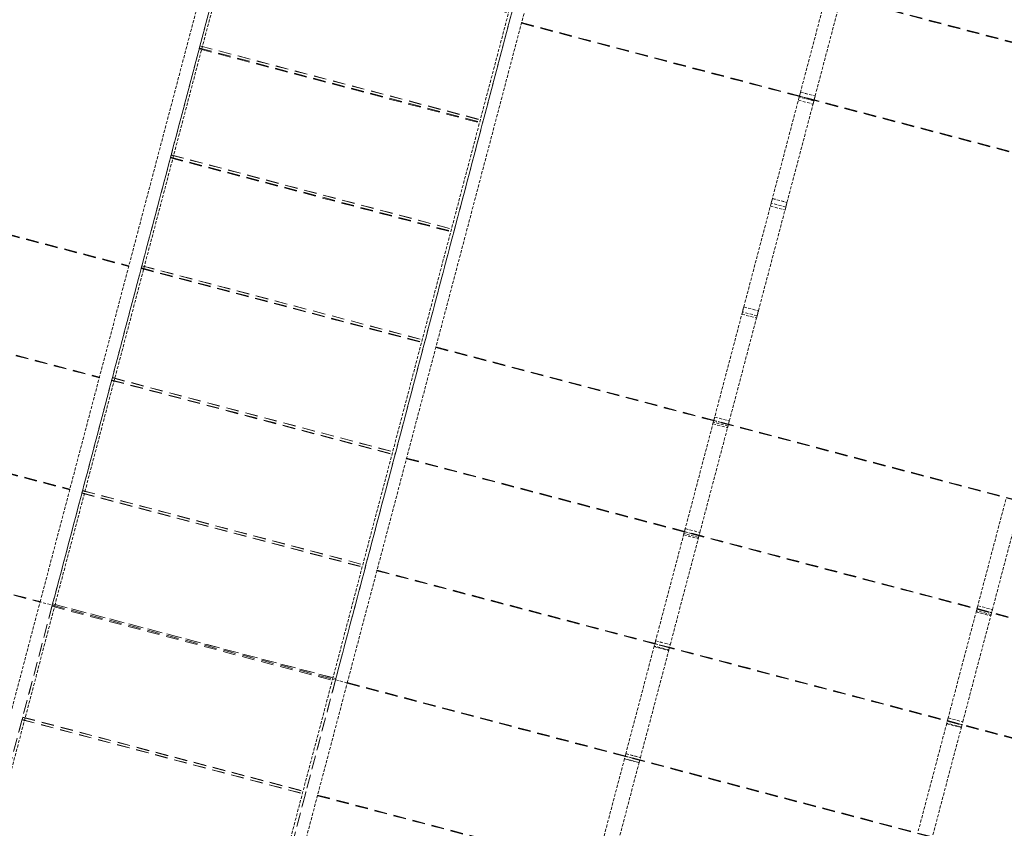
# Model space of a CAD drawing. Header units: millimetres. Extents: x -176817 to 18864955, y -12996033 to 201123.
# Tile 116 of 256: x 210585 to 230113, y -49966 to -33920. Entities that reach past the tile are written whole.
import ezdxf

# ---------------------------------------------------------------- set-up
doc = ezdxf.new("R2010")
doc.units = ezdxf.units.MM
doc.header["$MEASUREMENT"] = 0
doc.linetypes.add('Przerywana długa', pattern=[390, 250, -140])
doc.linetypes.add('Przerywana gęsta', pattern=[90, 60, -30])
doc.layers.add('823-IST- Hala E - belki', color=7, linetype='Continuous')

# ---------------------------------------------------------------- blocks, each defined once
blk = doc.blocks.new('Kształt_3_2')
at = {"layer": '823-IST- Hala E - belki', "color": 254, "linetype": 'Przerywana długa', "lineweight": 0, "true_color": 0xcccccc, "flags": 128}
blk.add_lwpolyline([(216201, -26709), (216196, -26726), (216176, -26803), (216154, -26885), (216096, -27105), (216072, -27195), (216048, -27289), (216022, -27387), (215994, -27490), (215861, -27995), (215743, -28443), (215634, -28858), (215542, -29205), (215441, -29589), (215333, -29996), (215199, -30505), (215037, -31118), (214838, -31875), (214562, -32918), (214439, -33384), (214213, -34242), (214059, -34824), (213769, -35924), (213641, -36407), (213523, -36856), (213290, -37737), (213109, -38424), (212910, -39178), (212759, -39751), (212583, -40417), (212448, -40929), (212279, -41570), (212182, -41937), (212070, -42363), (211892, -43037), (211728, -43659), (211580, -44219), (211456, -44691), (211280, -45357), (211232, -45538), (211185, -45718), (211009, -46384), (210884, -46857), (210736, -47417), (210572, -48038), (210394, -48712), (210282, -49138), (210185, -49506), (210016, -50146), (209881, -50658), (209705, -51325), (209554, -51897), (209355, -52651), (209174, -53338), (208941, -54219), (208823, -54668), (208695, -55152), (208405, -56251), (208251, -56834), (208025, -57691), (207902, -58157), (207627, -59201), (207427, -59958), (207265, -60570), (207131, -61080), (207024, -61487), (206923, -61870), (206831, -62218), (206721, -62632), (206603, -63080), (206470, -63585), (206443, -63688), (206417, -63787), (206392, -63881), (206368, -63970), (206310, -64190), (206289, -64272), (206268, -64350), (206264, -64367)], dxfattribs=at)
blk = doc.blocks.new('Kształt_14_2')
at = {"layer": '823-IST- Hala E - belki', "color": 254, "linetype": 'Przerywana długa', "lineweight": 0, "true_color": 0xcccccc, "flags": 128}
for points in [[(195633, -34300), (195634, -34296)], [(195633, -34302), (195633, -34300)], [(195633, -34302), (212747, -38818)], [(195634, -34296), (195635, -34292)], [(195635, -34292), (195636, -34290)], [(195636, -34290), (212750, -38806)], [(212747, -38816), (212748, -38812)], [(212747, -38818), (212747, -38816)], [(212748, -38812), (212749, -38808)], [(212749, -38808), (212750, -38806)]]:
    blk.add_lwpolyline(points, dxfattribs=at)
blk = doc.blocks.new('Kształt_19_2')
at = {"layer": '823-IST- Hala E - belki', "color": 254, "linetype": 'Przerywana długa', "lineweight": 0, "true_color": 0xcccccc, "flags": 128}
for points in [[(193875, -40962), (193876, -40958)], [(193875, -40964), (193875, -40962)], [(193875, -40964), (210989, -45480)], [(193876, -40958), (193877, -40954)], [(193877, -40954), (193878, -40952)], [(193878, -40952), (210992, -45468)], [(210990, -45474), (210989, -45478)], [(210989, -45480), (210989, -45478)], [(210990, -45474), (210992, -45470)], [(210992, -45470), (210992, -45468)]]:
    blk.add_lwpolyline(points, dxfattribs=at)
blk = doc.blocks.new('Kształt_20_2')
at = {"layer": '823-IST- Hala E - belki', "color": 254, "linetype": 'Przerywana długa', "lineweight": 0, "true_color": 0xcccccc, "flags": 128}
for points in [[(194464, -38730), (194465, -38726)], [(194464, -38732), (194464, -38730)], [(194464, -38732), (211578, -43248)], [(194465, -38726), (194466, -38722)], [(194466, -38722), (194467, -38720)], [(194467, -38720), (211581, -43236)], [(211578, -43246), (211579, -43242)], [(211578, -43248), (211578, -43246)], [(211579, -43242), (211580, -43238)], [(211580, -43238), (211581, -43236)]]:
    blk.add_lwpolyline(points, dxfattribs=at)
blk = doc.blocks.new('Kształt_21_2')
at = {"layer": '823-IST- Hala E - belki', "color": 254, "linetype": 'Przerywana długa', "lineweight": 0, "true_color": 0xcccccc, "flags": 128}
for points in [[(195050, -36508), (195051, -36507)], [(195050, -36508), (212165, -41024)], [(195051, -36507), (195052, -36503)], [(195052, -36503), (195053, -36499)], [(195053, -36499), (195053, -36497)], [(195053, -36497), (212168, -41013)], [(212165, -41023), (212166, -41019)], [(212165, -41024), (212165, -41023)], [(212166, -41019), (212167, -41015)], [(212167, -41015), (212168, -41013)]]:
    blk.add_lwpolyline(points, dxfattribs=at)
blk = doc.blocks.new('Kształt_27_2')
at = {"layer": '823-IST- Hala E - belki', "color": 254, "linetype": 'Przerywana długa', "lineweight": 0, "true_color": 0xcccccc, "flags": 128}
blk.add_lwpolyline([(221818, -28191), (221814, -28208), (221793, -28285), (221772, -28367), (221714, -28587), (221690, -28677), (221665, -28771), (221639, -28870), (221612, -28973), (221479, -29478), (221361, -29926), (221251, -30340), (221160, -30688), (221058, -31071), (220951, -31478), (220817, -31987), (220655, -32600), (220455, -33357), (220180, -34401), (220057, -34867), (219831, -35724), (219677, -36307), (219387, -37406), (219259, -37890), (219141, -38339), (218908, -39220), (218727, -39906), (218528, -40661), (218377, -41233), (218201, -41899), (218066, -42412), (217897, -43052), (217800, -43420), (217688, -43845), (217510, -44520), (217346, -45141), (217198, -45701), (217073, -46174), (216898, -46840), (216850, -47020), (216802, -47201), (216627, -47867), (216502, -48339), (216354, -48899), (216190, -49520), (216012, -50195), (215900, -50620), (215803, -50988), (215634, -51628), (215499, -52141), (215323, -52807), (215172, -53379), (214973, -54134), (214792, -54820), (214559, -55701), (214441, -56150), (214313, -56634), (214023, -57734), (213869, -58316), (213643, -59173), (213520, -59639), (213245, -60683), (213045, -61440), (212883, -62053), (212749, -62562), (212641, -62969), (212540, -63352), (212448, -63700), (212339, -64114), (212221, -64562), (212088, -65067), (212060, -65170), (212034, -65269), (212010, -65363), (211986, -65453), (211928, -65673), (211906, -65755), (211886, -65832), (211881, -65849)], dxfattribs=at)
blk = doc.blocks.new('Kształt_30_2')
at = {"layer": '823-IST- Hala E - belki', "color": 254, "linetype": 'Przerywana długa', "lineweight": 0, "true_color": 0xcccccc, "flags": 128}
for points in [[(221534, -30208), (221535, -30207)], [(221534, -30208), (239751, -35015)], [(221535, -30207), (221536, -30202)], [(221536, -30202), (221537, -30198)], [(221537, -30198), (221537, -30197)], [(221537, -30197), (239754, -35004)], [(239752, -35009), (239751, -35013)], [(239751, -35013), (239751, -35015)], [(239753, -35005), (239752, -35009)], [(239754, -35004), (239753, -35005)]]:
    blk.add_lwpolyline(points, dxfattribs=at)
blk = doc.blocks.new('Kształt_31_2')
at = {"layer": '823-IST- Hala E - belki', "color": 254, "linetype": 'Przerywana długa', "lineweight": 0, "true_color": 0xcccccc, "flags": 128}
for points in [[(221075, -31947), (221077, -31943)], [(221075, -31949), (221075, -31947)], [(221075, -31949), (239291, -36756)], [(221077, -31943), (221078, -31939)], [(221078, -31939), (221078, -31937)], [(221078, -31937), (239295, -36744)], [(239292, -36754), (239291, -36756)], [(239293, -36750), (239292, -36754)], [(239294, -36746), (239293, -36750)], [(239295, -36744), (239294, -36746)]]:
    blk.add_lwpolyline(points, dxfattribs=at)
blk = doc.blocks.new('Kształt_32_2')
at = {"layer": '823-IST- Hala E - belki', "color": 254, "linetype": 'Przerywana długa', "lineweight": 0, "true_color": 0xcccccc, "flags": 128}
for points in [[(220536, -33990), (220537, -33988)], [(220536, -33990), (238753, -38797)], [(220537, -33988), (220538, -33984)], [(220538, -33984), (220539, -33980)], [(220539, -33980), (220540, -33978)], [(220540, -33978), (238756, -38785)], [(238754, -38791), (238753, -38795)], [(238753, -38795), (238753, -38797)], [(238756, -38787), (238754, -38791)], [(238756, -38785), (238756, -38787)]]:
    blk.add_lwpolyline(points, dxfattribs=at)
blk = doc.blocks.new('Kształt_33_2')
at = {"layer": '823-IST- Hala E - belki', "color": 254, "linetype": 'Przerywana długa', "lineweight": 0, "true_color": 0xcccccc, "flags": 128}
for points in [[(218839, -40424), (218840, -40419)], [(218840, -40419), (218841, -40415)], [(218841, -40415), (218841, -40414)], [(218841, -40414), (237058, -45221)], [(218838, -40425), (218839, -40424)], [(218838, -40425), (237055, -45232)], [(237056, -45226), (237055, -45230)], [(237055, -45230), (237055, -45232)], [(237057, -45222), (237056, -45226)], [(237058, -45221), (237057, -45222)]]:
    blk.add_lwpolyline(points, dxfattribs=at)
blk = doc.blocks.new('Kształt_34_2')
at = {"layer": '823-IST- Hala E - belki', "color": 254, "linetype": 'Przerywana długa', "lineweight": 0, "true_color": 0xcccccc, "flags": 128}
for points in [[(218256, -42632), (218257, -42630)], [(218256, -42632), (236473, -47439)], [(218257, -42630), (218258, -42626)], [(218258, -42626), (218259, -42622)], [(218259, -42622), (218259, -42620)], [(218259, -42620), (236476, -47427)], [(236474, -47433), (236473, -47437)], [(236473, -47437), (236473, -47439)], [(236475, -47429), (236474, -47433)], [(236476, -47427), (236475, -47429)]]:
    blk.add_lwpolyline(points, dxfattribs=at)
blk = doc.blocks.new('Kształt_35_2')
at = {"layer": '823-IST- Hala E - belki', "color": 254, "linetype": 'Przerywana długa', "lineweight": 0, "true_color": 0xcccccc, "flags": 128}
for points in [[(217669, -44855), (217670, -44854)], [(217669, -44855), (235886, -49662)], [(217670, -44854), (217671, -44849)], [(217671, -44849), (217672, -44845)], [(217672, -44845), (217672, -44844)], [(217672, -44844), (235889, -49650)], [(235887, -49656), (235886, -49660)], [(235886, -49660), (235886, -49662)], [(235888, -49652), (235887, -49656)], [(235889, -49650), (235888, -49652)]]:
    blk.add_lwpolyline(points, dxfattribs=at)
blk = doc.blocks.new('Kształt_36_2')
at = {"layer": '823-IST- Hala E - belki', "color": 254, "linetype": 'Przerywana długa', "lineweight": 0, "true_color": 0xcccccc, "flags": 128}
for points in [[(217080, -47087), (217081, -47085)], [(217080, -47087), (235297, -51894)], [(217081, -47085), (217082, -47081)], [(217082, -47081), (217083, -47077)], [(217083, -47077), (217083, -47075)], [(217083, -47075), (235300, -51882)], [(235298, -51888), (235297, -51892)], [(235297, -51892), (235297, -51894)], [(235300, -51884), (235298, -51888)], [(235300, -51882), (235300, -51884)]]:
    blk.add_lwpolyline(points, dxfattribs=at)
blk = doc.blocks.new('Kształt_37_2')
at = {"layer": '823-IST- Hala E - belki', "color": 254, "linetype": 'Przerywana długa', "lineweight": 0, "true_color": 0xcccccc, "flags": 128}
for points in [[(216491, -49319), (216492, -49317)], [(216491, -49319), (234708, -54126)], [(216492, -49317), (216493, -49313)], [(216493, -49313), (216494, -49309)], [(216494, -49309), (216495, -49307)], [(216495, -49307), (234711, -54114)], [(234709, -54120), (234708, -54124)], [(234708, -54124), (234708, -54126)], [(234711, -54116), (234709, -54120)], [(234711, -54114), (234711, -54116)]]:
    blk.add_lwpolyline(points, dxfattribs=at)
blk = doc.blocks.new('Kształt_125_2')
at = {"layer": '823-IST- Hala E - belki', "color": 254, "linetype": 'Przerywana długa', "lineweight": 0, "true_color": 0xcccccc, "flags": 128}
for points in [[(213577, -36650), (213577, -36651), (213574, -36662)], [(213574, -36662), (219192, -38145)], [(213590, -36603), (213577, -36650)], [(213590, -36603), (219207, -38086)], [(219195, -38133), (219195, -38134), (219192, -38145)], [(219207, -38086), (219195, -38133)]]:
    blk.add_lwpolyline(points, dxfattribs=at)
blk = doc.blocks.new('Kształt_128_2')
at = {"layer": '823-IST- Hala E - belki', "color": 254, "linetype": 'Przerywana długa', "lineweight": 0, "true_color": 0xcccccc, "flags": 128}
for points in [[(210645, -47762), (210632, -47811)], [(210632, -47811), (216250, -49293)], [(210646, -47759), (210645, -47762), (210645, -47762)], [(210646, -47759), (216264, -49242)], [(216263, -49245), (216250, -49293)], [(216264, -49242), (216263, -49245), (216263, -49245)]]:
    blk.add_lwpolyline(points, dxfattribs=at)
blk = doc.blocks.new('Kształt_129_2')
at = {"layer": '823-IST- Hala E - belki', "color": 254, "linetype": 'Przerywana długa', "lineweight": 0, "true_color": 0xcccccc, "flags": 128}
for points in [[(211239, -45513), (211226, -45561)], [(211226, -45561), (216844, -47044)], [(211287, -45526), (211239, -45513)], [(211287, -45526), (216798, -46980)], [(216856, -46995), (216798, -46980)], [(216856, -46995), (216844, -47044)]]:
    blk.add_lwpolyline(points, dxfattribs=at)
blk = doc.blocks.new('Kształt_130_2')
at = {"layer": '823-IST- Hala E - belki', "color": 254, "linetype": 'Przerywana długa', "lineweight": 0, "true_color": 0xcccccc, "flags": 128}
for points in [[(211819, -43313), (211819, -43313), (211818, -43316)], [(211818, -43316), (217436, -44798)], [(211832, -43264), (211819, -43313)], [(211832, -43264), (217450, -44747)], [(217437, -44795), (217437, -44796), (217436, -44798)], [(217450, -44747), (217437, -44795)]]:
    blk.add_lwpolyline(points, dxfattribs=at)
blk = doc.blocks.new('Kształt_131_2')
at = {"layer": '823-IST- Hala E - belki', "color": 254, "linetype": 'Przerywana długa', "lineweight": 0, "true_color": 0xcccccc, "flags": 128}
for points in [[(212411, -41072), (212411, -41072), (212409, -41077)], [(212409, -41077), (218027, -42560)], [(212423, -41023), (212411, -41072)], [(212423, -41023), (218041, -42506)], [(218028, -42554), (218028, -42554), (218027, -42560)], [(218041, -42506), (218028, -42554)]]:
    blk.add_lwpolyline(points, dxfattribs=at)
blk = doc.blocks.new('Kształt_132_2')
at = {"layer": '823-IST- Hala E - belki', "color": 254, "linetype": 'Przerywana długa', "lineweight": 0, "true_color": 0xcccccc, "flags": 128}
for points in [[(212997, -38849), (212997, -38850), (212995, -38858)], [(212995, -38858), (218613, -40340)], [(213010, -38801), (212997, -38849)], [(213010, -38801), (218627, -40284)], [(218615, -40331), (218615, -40332), (218613, -40340)], [(218627, -40284), (218615, -40331)]]:
    blk.add_lwpolyline(points, dxfattribs=at)
blk = doc.blocks.new('Kształt_133_2')
at = {"layer": '823-IST- Hala E - belki', "color": 254, "linetype": 'Przerywana długa', "lineweight": 0, "true_color": 0xcccccc, "flags": 128}
for points in [[(214149, -34484), (214149, -34486), (214145, -34499)], [(214145, -34499), (219763, -35981)], [(214161, -34438), (214149, -34484)], [(214161, -34438), (219779, -35920)], [(219779, -35920), (219767, -35967)], [(219767, -35967), (219766, -35968), (219763, -35981)]]:
    blk.add_lwpolyline(points, dxfattribs=at)
blk = doc.blocks.new('Kształt_142_2')
at = {"layer": '823-IST- Hala E - belki', "color": 254, "linetype": 'Przerywana długa', "lineweight": 0, "true_color": 0xcccccc, "flags": 128}
for points in [[(214160, -34441), (214149, -34483)], [(214149, -34483), (214149, -34483)], [(214149, -34483), (219767, -35966)], [(214160, -34441), (219778, -35924)], [(219778, -35924), (219767, -35965)], [(219767, -35965), (219767, -35966)]]:
    blk.add_lwpolyline(points, dxfattribs=at)
blk = doc.blocks.new('Kształt_147_2')
at = {"layer": '823-IST- Hala E - belki', "color": 254, "linetype": 'Przerywana długa', "lineweight": 0, "true_color": 0xcccccc, "flags": 128}
for points in [[(213589, -36606), (213578, -36649)], [(213578, -36649), (213583, -36628)], [(213578, -36649), (213578, -36649)], [(213578, -36649), (219195, -38131)], [(213589, -36606), (219207, -38089)], [(219207, -38089), (219195, -38131)], [(219195, -38131), (219201, -38110)], [(219195, -38131), (219195, -38131)]]:
    blk.add_lwpolyline(points, dxfattribs=at)
blk = doc.blocks.new('Kształt_148_2')
at = {"layer": '823-IST- Hala E - belki', "color": 254, "linetype": 'Przerywana długa', "lineweight": 0, "true_color": 0xcccccc, "flags": 128}
for points in [[(213009, -38804), (212998, -38847)], [(212998, -38847), (213003, -38826)], [(212998, -38847), (212998, -38847)], [(212998, -38847), (218615, -40330)], [(213009, -38804), (218627, -40287)], [(218627, -40287), (218615, -40329)], [(218615, -40329), (218621, -40308)], [(218615, -40329), (218615, -40330)]]:
    blk.add_lwpolyline(points, dxfattribs=at)
blk = doc.blocks.new('Kształt_149_2')
at = {"layer": '823-IST- Hala E - belki', "color": 254, "linetype": 'Przerywana długa', "lineweight": 0, "true_color": 0xcccccc, "flags": 128}
for points in [[(212423, -41026), (212411, -41069)], [(212411, -41069), (212417, -41049)], [(212411, -41069), (212411, -41070)], [(212411, -41070), (218029, -42552)], [(212423, -41026), (218040, -42509)], [(218040, -42509), (218029, -42552)], [(218029, -42552), (218034, -42531)], [(218029, -42552), (218029, -42552)]]:
    blk.add_lwpolyline(points, dxfattribs=at)
blk = doc.blocks.new('Kształt_150_2')
at = {"layer": '823-IST- Hala E - belki', "color": 254, "linetype": 'Przerywana długa', "lineweight": 0, "true_color": 0xcccccc, "flags": 128}
for points in [[(211831, -43267), (211820, -43311)], [(211820, -43311), (211820, -43311)], [(211820, -43311), (217438, -44793)], [(211831, -43267), (217449, -44750)], [(217449, -44750), (217438, -44793)], [(217438, -44793), (217438, -44793)]]:
    blk.add_lwpolyline(points, dxfattribs=at)
blk = doc.blocks.new('Kształt_151_2')
at = {"layer": '823-IST- Hala E - belki', "color": 254, "linetype": 'Przerywana długa', "lineweight": 0, "true_color": 0xcccccc, "flags": 128}
for points in [[(216146, -26916), (216136, -26954), (215977, -27556), (215779, -28305), (215550, -29174), (215290, -30160), (214732, -32275), (214166, -34418), (213598, -36574), (213014, -38785), (212424, -41022), (211829, -43275), (211232, -45538)], [(216146, -26916), (221764, -28398)], [(216087, -27140), (221705, -28622)], [(216088, -27136), (221706, -28618)], [(216094, -27112), (221712, -28594)], [(216095, -27111), (221712, -28593)], [(215742, -28447), (221360, -29929)], [(215743, -28442), (221361, -29925)], [(221764, -28398), (221754, -28436), (221595, -29039), (221397, -29788), (221168, -30656), (220908, -31642), (220350, -33757), (219784, -35901), (219215, -38056), (218632, -40267), (218042, -42504), (217447, -44758), (216850, -47020)], [(215266, -30251), (220884, -31733)], [(215267, -30248), (220884, -31730)], [(214721, -32316), (220339, -33798)], [(214721, -32318), (220338, -33800)], [(214161, -34438), (219779, -35920)], [(214161, -34440), (219778, -35922)], [(213590, -36603), (219207, -38086)], [(213590, -36604), (219207, -38087)], [(213010, -38801), (218627, -40284)], [(213010, -38802), (218627, -40284)], [(212423, -41023), (218041, -42506)], [(212423, -41024), (218041, -42506)], [(211832, -43264), (217450, -44747)], [(211832, -43265), (217450, -44747)], [(211232, -45538), (216850, -47020)], [(211239, -45513), (216856, -46995)]]:
    blk.add_lwpolyline(points, dxfattribs=at)
blk = doc.blocks.new('Kształt_153_2')
at = {"layer": '823-IST- Hala E - belki', "color": 254, "linetype": 'Przerywana długa', "lineweight": 0, "true_color": 0xcccccc, "flags": 128}
for points in [[(210645, -47765), (210633, -47808)], [(210633, -47808), (216251, -49291)], [(210645, -47765), (210645, -47765)], [(210645, -47765), (216262, -49247)], [(216262, -49247), (216251, -49291)], [(216262, -49247), (216262, -49247)]]:
    blk.add_lwpolyline(points, dxfattribs=at)
blk = doc.blocks.new('Kształt_161_2')
at = {"layer": '823-IST- Hala E - belki', "color": 254, "linetype": 'Przerywana długa', "lineweight": 0, "true_color": 0xcccccc, "flags": 128}
for points in [[(211232, -45538), (210635, -47800), (210041, -50054), (209450, -52290), (208867, -54502), (208298, -56657), (207732, -58800), (207174, -60915), (206914, -61902), (206685, -62770), (206487, -63519), (206328, -64122), (206318, -64159)], [(211226, -45561), (216844, -47044)], [(211232, -45538), (216850, -47020)], [(216850, -47020), (216253, -49282), (215658, -51536), (215068, -53773), (214485, -55984), (213916, -58139), (213350, -60283), (212792, -62398), (212532, -63384), (212303, -64252), (212105, -65002), (211946, -65604), (211936, -65642)], [(210632, -47811), (216250, -49293)], [(210632, -47811), (216250, -49293)], [(210041, -50052), (215659, -51534)], [(210041, -50052), (215659, -51534)], [(209455, -52274), (215072, -53757)], [(209455, -52274), (215072, -53756)], [(208875, -54471), (214493, -55954)], [(208875, -54472), (214492, -55954)], [(208303, -56637), (213921, -58120)], [(208304, -56636), (213921, -58118)], [(207743, -58759), (213361, -60242)], [(207744, -58758), (213361, -60240)], [(207198, -60825), (212816, -62307)], [(207198, -60827), (212815, -62310)], [(206721, -62633), (212339, -64115)], [(206722, -62628), (212340, -64111)], [(206370, -63964), (211988, -65446)], [(206370, -63965), (211987, -65447)], [(206376, -63939), (211994, -65422)], [(206377, -63936), (211995, -65418)], [(206318, -64159), (211936, -65642)]]:
    blk.add_lwpolyline(points, dxfattribs=at)
blk = doc.blocks.new('Kształt_514_2')
at = {"layer": '823-IST- Hala E - belki', "linetype": 'Continuous', "lineweight": 0, "true_color": 0x666666}
blk.add_hatch(color=251, dxfattribs=at).paths.add_polyline_path([(206047, -64208), (206337, -64285), (206513, -63616), (206223, -63539)])
at = {"layer": '823-IST- Hala E - belki', "color": 254, "linetype": 'Continuous', "lineweight": 0, "true_color": 0xcccccc}
for p, q in [((206223, -63539), (206047, -64208)), ((206223, -63539), (206513, -63616)), ((206513, -63616), (206337, -64285)), ((206047, -64208), (206337, -64285))]:
    blk.add_line(p, q, dxfattribs=at)
at = {"layer": '823-IST- Hala E - belki', "color": 254, "linetype": 'Przerywana gęsta', "lineweight": 0, "true_color": 0xcccccc, "flags": 128}
for points in [[(206047, -64208), (206072, -64113), (206118, -63939), (206154, -63801), (206198, -63635), (206285, -63308), (206367, -62995), (206461, -62638), (206570, -62225), (206659, -61887), (206774, -61452), (206917, -60910), (207062, -60360), (207194, -59861), (207362, -59226), (207571, -58434), (207746, -57768), (207991, -56840), (208179, -56130), (208366, -55420), (208581, -54606), (208795, -53793), (208984, -53076), (209194, -52282), (209398, -51507), (209621, -50663), (209832, -49866), (210030, -49116), (210226, -48371), (210435, -47579), (210619, -46881), (210827, -46093), (210978, -45522), (210990, -45474)], [(211281, -45550), (210990, -45474)], [(206337, -64285), (206362, -64190), (206408, -64016), (206445, -63877), (206488, -63711), (206575, -63384), (206657, -63072), (206751, -62715), (206860, -62302), (206949, -61964), (207064, -61528), (207207, -60987), (207352, -60437), (207484, -59938), (207652, -59303), (207861, -58511), (208036, -57845), (208281, -56916), (208469, -56206), (208656, -55496), (208871, -54683), (209085, -53870), (209275, -53152), (209484, -52358), (209689, -51584), (209911, -50739), (210122, -49942), (210320, -49192), (210516, -48448), (210725, -47656), (210909, -46958), (211117, -46169), (211268, -45599), (211281, -45550)]]:
    blk.add_lwpolyline(points, dxfattribs=at)
at = {"layer": '823-IST- Hala E - belki', "color": 254, "linetype": 'Continuous', "lineweight": 0, "true_color": 0xcccccc, "flags": 128}
for points in [[(205945, -64593), (205949, -64580), (205958, -64544), (205965, -64517), (205997, -64397), (206032, -64267), (206047, -64208)], [(206236, -64669), (206239, -64656), (206249, -64620), (206255, -64594), (206287, -64474), (206322, -64343), (206337, -64285)], [(205931, -64648), (205945, -64593)], [(206236, -64669), (205945, -64593)], [(206221, -64724), (205931, -64648)], [(206221, -64724), (206236, -64669)]]:
    blk.add_lwpolyline(points, dxfattribs=at)
blk = doc.blocks.new('Kształt_515_2')
at = {"layer": '823-IST- Hala E - belki', "linetype": 'Continuous', "lineweight": 0, "true_color": 0x666666}
blk.add_hatch(color=251, dxfattribs=at).paths.add_polyline_path([(215757, -27408), (216048, -27485), (216224, -26816), (215934, -26740)])
at = {"layer": '823-IST- Hala E - belki', "color": 254, "linetype": 'Continuous', "lineweight": 0, "true_color": 0xcccccc}
for p, q in [((215934, -26740), (215757, -27408)), ((215934, -26740), (216224, -26816)), ((216224, -26816), (216048, -27485)), ((215757, -27408), (216048, -27485))]:
    blk.add_line(p, q, dxfattribs=at)
at = {"layer": '823-IST- Hala E - belki', "color": 254, "linetype": 'Continuous', "lineweight": 0, "true_color": 0xcccccc, "flags": 128}
for points in [[(215934, -26740), (215949, -26681), (215984, -26550), (216016, -26431), (216022, -26404), (216032, -26368), (216035, -26355)], [(216035, -26355), (216050, -26300)], [(216326, -26432), (216035, -26355)], [(216340, -26377), (216050, -26300)], [(216224, -26816), (216239, -26758), (216274, -26627), (216306, -26507), (216313, -26481), (216322, -26445), (216326, -26432)], [(216326, -26432), (216340, -26377)]]:
    blk.add_lwpolyline(points, dxfattribs=at)
at = {"layer": '823-IST- Hala E - belki', "color": 254, "linetype": 'Przerywana gęsta', "lineweight": 0, "true_color": 0xcccccc, "flags": 128}
for points in [[(210990, -45474), (211003, -45425), (211154, -44855), (211362, -44066), (211546, -43368), (211755, -42576), (211951, -41832), (212149, -41082), (212360, -40285), (212582, -39441), (212787, -38666), (212996, -37872), (213186, -37154), (213400, -36342), (213615, -35528), (213802, -34818), (213990, -34108), (214235, -33180), (214410, -32514), (214619, -31721), (214787, -31086), (214919, -30588), (215064, -30038), (215207, -29496), (215322, -29060), (215411, -28723), (215520, -28310), (215614, -27953), (215696, -27640), (215783, -27313), (215826, -27147), (215863, -27008), (215909, -26835), (215934, -26740)], [(211281, -45550), (211293, -45502), (211444, -44931), (211652, -44143), (211836, -43445), (212045, -42653), (212241, -41909), (212439, -41159), (212650, -40361), (212873, -39517), (213077, -38742), (213287, -37948), (213476, -37231), (213690, -36418), (213905, -35604), (214092, -34895), (214280, -34184), (214525, -33256), (214700, -32590), (214909, -31798), (215077, -31163), (215209, -30664), (215354, -30114), (215497, -29572), (215612, -29137), (215701, -28799), (215810, -28386), (215904, -28029), (215986, -27716), (216073, -27390), (216117, -27223), (216153, -27085), (216199, -26911), (216224, -26816)], [(211281, -45550), (210990, -45474)]]:
    blk.add_lwpolyline(points, dxfattribs=at)
blk = doc.blocks.new('Kształt_516_2')
at = {"layer": '823-IST- Hala E - belki', "linetype": 'Continuous', "lineweight": 0, "true_color": 0x666666}
blk.add_hatch(color=251, dxfattribs=at).paths.add_polyline_path([(211848, -65739), (212139, -65815), (212315, -65147), (212025, -65070)])
at = {"layer": '823-IST- Hala E - belki', "color": 254, "linetype": 'Continuous', "lineweight": 0, "true_color": 0xcccccc}
for p, q in [((212025, -65070), (211848, -65739)), ((212025, -65070), (212315, -65147)), ((212315, -65147), (212139, -65815)), ((211848, -65739), (212139, -65815))]:
    blk.add_line(p, q, dxfattribs=at)
at = {"layer": '823-IST- Hala E - belki', "color": 254, "linetype": 'Przerywana gęsta', "lineweight": 0, "true_color": 0xcccccc, "flags": 128}
for points in [[(211848, -65739), (211874, -65644), (211919, -65470), (211956, -65332), (212000, -65166), (212086, -64839), (212169, -64526), (212263, -64169), (212372, -63756), (212461, -63418), (212576, -62983), (212719, -62441), (212864, -61891), (212995, -61392), (213163, -60757), (213372, -59965), (213548, -59299), (213793, -58371), (213980, -57661), (214167, -56951), (214382, -56137), (214597, -55324), (214786, -54607), (214995, -53813), (215200, -53038), (215423, -52194), (215633, -51397), (215831, -50646), (216027, -49902), (216236, -49110), (216421, -48412), (216629, -47624), (216779, -47053), (216792, -47005)], [(217082, -47081), (216792, -47005)], [(212139, -65815), (212164, -65720), (212209, -65547), (212246, -65408), (212290, -65242), (212376, -64915), (212459, -64602), (212553, -64246), (212662, -63833), (212751, -63495), (212866, -63059), (213009, -62517), (213154, -61967), (213285, -61469), (213453, -60834), (213662, -60042), (213838, -59375), (214083, -58447), (214270, -57737), (214457, -57027), (214672, -56214), (214887, -55401), (215076, -54683), (215285, -53889), (215490, -53115), (215713, -52270), (215923, -51473), (216121, -50723), (216317, -49979), (216526, -49187), (216711, -48489), (216919, -47700), (217069, -47130), (217082, -47081)]]:
    blk.add_lwpolyline(points, dxfattribs=at)
at = {"layer": '823-IST- Hala E - belki', "color": 254, "linetype": 'Continuous', "lineweight": 0, "true_color": 0xcccccc, "flags": 128}
for points in [[(211747, -66124), (211750, -66111), (211760, -66074), (211767, -66048), (211798, -65928), (211833, -65797), (211848, -65739)], [(212037, -66200), (212040, -66187), (212050, -66151), (212057, -66125), (212089, -66005), (212123, -65874), (212139, -65815)], [(211732, -66178), (211747, -66124)], [(212022, -66255), (211732, -66178)], [(212037, -66200), (211747, -66124)], [(212022, -66255), (212037, -66200)]]:
    blk.add_lwpolyline(points, dxfattribs=at)
blk = doc.blocks.new('Kształt_517_2')
at = {"layer": '823-IST- Hala E - belki', "linetype": 'Continuous', "lineweight": 0, "true_color": 0x666666}
blk.add_hatch(color=251, dxfattribs=at).paths.add_polyline_path([(221559, -28939), (221849, -29016), (222025, -28347), (221735, -28271)])
at = {"layer": '823-IST- Hala E - belki', "color": 254, "linetype": 'Continuous', "lineweight": 0, "true_color": 0xcccccc}
for p, q in [((221735, -28271), (221559, -28939)), ((221735, -28271), (222025, -28347)), ((222025, -28347), (221849, -29016)), ((221559, -28939), (221849, -29016))]:
    blk.add_line(p, q, dxfattribs=at)
at = {"layer": '823-IST- Hala E - belki', "color": 254, "linetype": 'Continuous', "lineweight": 0, "true_color": 0xcccccc, "flags": 128}
for points in [[(221735, -28271), (221751, -28212), (221785, -28081), (221817, -27961), (221824, -27935), (221833, -27899), (221837, -27886)], [(221837, -27886), (221851, -27831)], [(222127, -27962), (221837, -27886)], [(222141, -27908), (221851, -27831)], [(222127, -27962), (222141, -27908)], [(222025, -28347), (222041, -28289), (222075, -28158), (222107, -28038), (222114, -28012), (222123, -27975), (222127, -27962)]]:
    blk.add_lwpolyline(points, dxfattribs=at)
at = {"layer": '823-IST- Hala E - belki', "color": 254, "linetype": 'Przerywana gęsta', "lineweight": 0, "true_color": 0xcccccc, "flags": 128}
for points in [[(216792, -47005), (216805, -46956), (216955, -46386), (217163, -45597), (217347, -44899), (217556, -44107), (217753, -43363), (217951, -42613), (218161, -41816), (218384, -40972), (218588, -40197), (218798, -39403), (218987, -38685), (219202, -37872), (219416, -37059), (219604, -36349), (219791, -35639), (220036, -34711), (220212, -34044), (220421, -33252), (220588, -32617), (220720, -32119), (220865, -31569), (221008, -31027), (221123, -30591), (221212, -30253), (221321, -29840), (221415, -29484), (221498, -29171), (221584, -28844), (221628, -28678), (221664, -28539), (221710, -28366), (221735, -28271)], [(217082, -47081), (217095, -47033), (217245, -46462), (217453, -45674), (217638, -44976), (217847, -44184), (218043, -43440), (218241, -42689), (218451, -41892), (218674, -41048), (218878, -40273), (219088, -39479), (219277, -38762), (219492, -37949), (219706, -37135), (219894, -36426), (220081, -35715), (220326, -34787), (220502, -34121), (220711, -33329), (220878, -32694), (221010, -32195), (221155, -31645), (221298, -31103), (221413, -30668), (221502, -30330), (221611, -29917), (221705, -29560), (221788, -29247), (221874, -28920), (221918, -28754), (221955, -28616), (222000, -28442), (222025, -28347)], [(217082, -47081), (216792, -47005)]]:
    blk.add_lwpolyline(points, dxfattribs=at)
blk = doc.blocks.new('Kształt_538_2')
at = {"layer": '823-IST- Hala E - belki', "color": 254, "linetype": 'Przerywana gęsta', "lineweight": 0, "true_color": 0xcccccc, "flags": 128}
for points in [[(222594, -48534), (222593, -48536)], [(222593, -48536), (222593, -48537)], [(222593, -48537), (222593, -48538)], [(222593, -48538), (222883, -48614)], [(222594, -48534), (222594, -48534)], [(222594, -48534), (222884, -48610)], [(222883, -48612), (222884, -48611)], [(222883, -48614), (222883, -48612)], [(222883, -48614), (222883, -48614)], [(222884, -48611), (222884, -48610)]]:
    blk.add_lwpolyline(points, dxfattribs=at)
blk = doc.blocks.new('Kształt_539_2')
at = {"layer": '823-IST- Hala E - belki', "color": 254, "linetype": 'Przerywana gęsta', "lineweight": 0, "true_color": 0xcccccc, "flags": 128}
for points in [[(223183, -46302), (223182, -46304)], [(223182, -46304), (223182, -46305)], [(223182, -46305), (223182, -46306)], [(223182, -46306), (223472, -46382)], [(223183, -46302), (223183, -46302)], [(223183, -46302), (223473, -46378)], [(223472, -46380), (223473, -46379)], [(223472, -46382), (223472, -46380)], [(223472, -46382), (223472, -46382)], [(223473, -46379), (223473, -46378)]]:
    blk.add_lwpolyline(points, dxfattribs=at)
blk = doc.blocks.new('Kształt_540_2')
at = {"layer": '823-IST- Hala E - belki', "color": 254, "linetype": 'Przerywana gęsta', "lineweight": 0, "true_color": 0xcccccc, "flags": 128}
for points in [[(223769, -44082), (223768, -44082)], [(223768, -44082), (224059, -44159)], [(223769, -44078), (223769, -44079)], [(223769, -44078), (224060, -44155)], [(223769, -44079), (223769, -44080)], [(223769, -44080), (223769, -44082)], [(224059, -44157), (224059, -44155)], [(224059, -44155), (224060, -44155)], [(224059, -44158), (224059, -44157)], [(224059, -44159), (224059, -44158)]]:
    blk.add_lwpolyline(points, dxfattribs=at)
blk = doc.blocks.new('Kształt_541_2')
at = {"layer": '823-IST- Hala E - belki', "color": 254, "linetype": 'Przerywana gęsta', "lineweight": 0, "true_color": 0xcccccc, "flags": 128}
for points in [[(224352, -41872), (224351, -41874)], [(224351, -41874), (224351, -41875)], [(224351, -41875), (224351, -41876)], [(224351, -41876), (224641, -41952)], [(224352, -41872), (224352, -41872)], [(224352, -41872), (224642, -41948)], [(224641, -41950), (224642, -41949)], [(224641, -41952), (224641, -41950)], [(224641, -41952), (224641, -41952)], [(224642, -41949), (224642, -41948)]]:
    blk.add_lwpolyline(points, dxfattribs=at)
blk = doc.blocks.new('Kształt_542_2')
at = {"layer": '823-IST- Hala E - belki', "color": 254, "linetype": 'Przerywana gęsta', "lineweight": 0, "true_color": 0xcccccc, "flags": 128}
for points in [[(226050, -35437), (226049, -35438)], [(226049, -35438), (226049, -35440)], [(226049, -35440), (226049, -35440)], [(226049, -35440), (226339, -35517)], [(226050, -35436), (226050, -35437)], [(226050, -35436), (226340, -35513)], [(226339, -35515), (226340, -35513)], [(226339, -35516), (226339, -35515)], [(226339, -35517), (226339, -35516)], [(226340, -35513), (226340, -35513)]]:
    blk.add_lwpolyline(points, dxfattribs=at)
blk = doc.blocks.new('Kształt_547_2')
at = {"layer": '823-IST- Hala E - belki', "color": 254, "linetype": 'Przerywana gęsta', "lineweight": 0, "true_color": 0xcccccc, "flags": 128}
for points in [[(222607, -48485), (222606, -48489), (222581, -48582), (222580, -48586)], [(222580, -48586), (222580, -48588)], [(222580, -48588), (222870, -48664)], [(222607, -48483), (222607, -48485)], [(222607, -48483), (222897, -48560)], [(222870, -48663), (222871, -48659), (222896, -48566), (222897, -48562)], [(222897, -48562), (222897, -48560)], [(222870, -48664), (222870, -48663)]]:
    blk.add_lwpolyline(points, dxfattribs=at)
blk = doc.blocks.new('Kształt_548_2')
at = {"layer": '823-IST- Hala E - belki', "color": 254, "linetype": 'Przerywana gęsta', "lineweight": 0, "true_color": 0xcccccc, "flags": 128}
for points in [[(223197, -46248), (223196, -46252), (223171, -46344), (223170, -46349)], [(223197, -46246), (223197, -46248)], [(223197, -46246), (223487, -46323)], [(223170, -46349), (223170, -46351), (223167, -46361)], [(223167, -46361), (223457, -46438)], [(223457, -46438), (223460, -46427), (223460, -46425)], [(223460, -46425), (223462, -46421), (223486, -46328), (223487, -46324)], [(223487, -46324), (223487, -46323)]]:
    blk.add_lwpolyline(points, dxfattribs=at)
blk = doc.blocks.new('Kształt_549_2')
at = {"layer": '823-IST- Hala E - belki', "color": 254, "linetype": 'Przerywana gęsta', "lineweight": 0, "true_color": 0xcccccc, "flags": 128}
for points in [[(223759, -44119), (223758, -44122), (223753, -44143)], [(223785, -44019), (223784, -44023), (223760, -44115), (223759, -44119)], [(223785, -44018), (223785, -44019)], [(223785, -44018), (224075, -44095)], [(224049, -44196), (224050, -44192), (224074, -44100), (224075, -44096)], [(224075, -44096), (224075, -44095)], [(223753, -44143), (224043, -44219)], [(224043, -44219), (224048, -44198), (224049, -44196)]]:
    blk.add_lwpolyline(points, dxfattribs=at)
blk = doc.blocks.new('Kształt_550_2')
at = {"layer": '823-IST- Hala E - belki', "color": 254, "linetype": 'Przerywana gęsta', "lineweight": 0, "true_color": 0xcccccc, "flags": 128}
for points in [[(224342, -41907), (224342, -41909), (224334, -41941)], [(224334, -41941), (224624, -42017)], [(224369, -41808), (224368, -41811), (224344, -41903), (224342, -41907)], [(224369, -41807), (224369, -41808)], [(224369, -41807), (224659, -41883)], [(224624, -42017), (224632, -41986), (224632, -41984)], [(224632, -41984), (224634, -41979), (224658, -41888), (224659, -41884)], [(224659, -41884), (224659, -41883)]]:
    blk.add_lwpolyline(points, dxfattribs=at)
blk = doc.blocks.new('Kształt_551_2')
at = {"layer": '823-IST- Hala E - belki', "color": 254, "linetype": 'Przerywana gęsta', "lineweight": 0, "true_color": 0xcccccc, "flags": 128}
for points in [[(224945, -39622), (224945, -39625), (224921, -39715), (224920, -39720)], [(224946, -39621), (224945, -39622)], [(224946, -39621), (225236, -39698)], [(224920, -39720), (224919, -39722), (224908, -39764)], [(224908, -39764), (225198, -39840)], [(225198, -39840), (225209, -39799), (225210, -39796)], [(225210, -39796), (225211, -39792), (225235, -39702), (225236, -39698)], [(225236, -39698), (225236, -39698)]]:
    blk.add_lwpolyline(points, dxfattribs=at)
blk = doc.blocks.new('Kształt_552_2')
at = {"layer": '823-IST- Hala E - belki', "color": 254, "linetype": 'Przerywana gęsta', "lineweight": 0, "true_color": 0xcccccc, "flags": 128}
for points in [[(225513, -37469), (225513, -37473), (225489, -37561), (225488, -37566)], [(225514, -37469), (225513, -37469)], [(225514, -37469), (225804, -37546)], [(225488, -37566), (225487, -37568), (225474, -37620)], [(225474, -37620), (225764, -37697)], [(225764, -37697), (225777, -37645), (225778, -37642)], [(225778, -37642), (225779, -37638), (225803, -37549), (225803, -37546)], [(225803, -37546), (225804, -37546)]]:
    blk.add_lwpolyline(points, dxfattribs=at)
blk = doc.blocks.new('Kształt_553_2')
at = {"layer": '823-IST- Hala E - belki', "color": 254, "linetype": 'Przerywana gęsta', "lineweight": 0, "true_color": 0xcccccc, "flags": 128}
for points in [[(226045, -35453), (226045, -35456), (226028, -35518)], [(226028, -35518), (226319, -35594)], [(226070, -35359), (226069, -35362), (226047, -35449), (226045, -35453)], [(226070, -35359), (226070, -35359)], [(226070, -35359), (226360, -35435)], [(226319, -35594), (226335, -35533), (226336, -35530)], [(226336, -35530), (226337, -35525), (226360, -35439), (226360, -35435)], [(226360, -35435), (226360, -35435)]]:
    blk.add_lwpolyline(points, dxfattribs=at)
blk = doc.blocks.new('Kształt_558_2')
at = {"layer": '823-IST- Hala E - belki', "color": 254, "linetype": 'Przerywana gęsta', "lineweight": 0, "true_color": 0xcccccc, "flags": 128}
for points in [[(226588, -33397), (226582, -33420), (226413, -34061), (226245, -34697), (226099, -35251), (226071, -35356)], [(226361, -35433), (226389, -35328), (226535, -34773), (226703, -34137), (226872, -33497), (226878, -33473)], [(226046, -35452), (225931, -35885), (225700, -36762), (225523, -37432), (225513, -37470)], [(225803, -37547), (225813, -37508), (225990, -36839), (226222, -35962), (226336, -35529)], [(226053, -35424), (226052, -35430), (226046, -35452)], [(226336, -35529), (226046, -35452)], [(226054, -35419), (226053, -35424)], [(226071, -35356), (226056, -35415), (226054, -35419)], [(226071, -35356), (226361, -35433)], [(226336, -35529), (226342, -35506), (226343, -35501)], [(226343, -35501), (226344, -35496)], [(226344, -35496), (226346, -35491), (226361, -35433)], [(225513, -37470), (225501, -37515), (225500, -37519)], [(225513, -37470), (225803, -37547)], [(225489, -37561), (225458, -37678), (225202, -38648), (224981, -39487), (224946, -39620)], [(225236, -39696), (225271, -39564), (225493, -38724), (225748, -37755), (225779, -37638)], [(225499, -37524), (225498, -37530), (225489, -37561)], [(225779, -37638), (225489, -37561)], [(225500, -37519), (225499, -37524)], [(225779, -37638), (225788, -37606), (225789, -37601)], [(225789, -37601), (225790, -37596)], [(225790, -37596), (225791, -37592), (225803, -37547)], [(224946, -39620), (224936, -39657), (224935, -39661)], [(224946, -39620), (225236, -39696)], [(224920, -39719), (224807, -40145), (224600, -40931), (224429, -41578), (224369, -41806)], [(224659, -41882), (224719, -41655), (224890, -41008), (225097, -40222), (225210, -39796)], [(224934, -39665), (224932, -39671), (224920, -39719)], [(225210, -39796), (224920, -39719)], [(224935, -39661), (224934, -39665)], [(225210, -39796), (225223, -39747), (225224, -39742)], [(225224, -39742), (225225, -39737)], [(225225, -39737), (225226, -39733), (225236, -39696)], [(224342, -41907), (224269, -42187), (224083, -42889), (223895, -43604), (223785, -44018)], [(224075, -44095), (224185, -43681), (224373, -42965), (224559, -42263), (224633, -41984)], [(224360, -41840), (224359, -41846), (224342, -41907)], [(224633, -41984), (224342, -41907)], [(224361, -41836), (224360, -41840)], [(224369, -41806), (224362, -41832), (224361, -41836)], [(224369, -41806), (224659, -41882)], [(224633, -41984), (224649, -41922), (224650, -41917)], [(224650, -41917), (224651, -41912)], [(224651, -41912), (224652, -41909), (224659, -41882)], [(223759, -44117), (223744, -44173), (223699, -44346), (223573, -44824), (223340, -45704), (223198, -46246)], [(223779, -44041), (223778, -44046), (223759, -44117)], [(224049, -44194), (223759, -44117)], [(223781, -44036), (223779, -44041)], [(223785, -44018), (223781, -44033), (223781, -44036)], [(223785, -44018), (224075, -44095)], [(224049, -44194), (224068, -44123), (224069, -44117)], [(224069, -44117), (224071, -44113)], [(224071, -44113), (224071, -44110), (224075, -44095)], [(223488, -46322), (223630, -45781), (223863, -44900), (223989, -44422), (224035, -44250), (224049, -44194)], [(223194, -46258), (223193, -46263), (223170, -46349)], [(223195, -46254), (223194, -46258)], [(223198, -46246), (223196, -46251), (223195, -46254)], [(223198, -46246), (223488, -46322)], [(223170, -46349), (223138, -46470), (222959, -47151), (222645, -48338), (222606, -48488)], [(222896, -48564), (222935, -48415), (223249, -47228), (223429, -46546), (223460, -46425)], [(223460, -46425), (223170, -46349)], [(223460, -46425), (223483, -46340), (223484, -46334)], [(223484, -46334), (223486, -46330)], [(223486, -46330), (223486, -46328), (223488, -46322)], [(222581, -48584), (222541, -48733), (222228, -49920), (222048, -50602), (222016, -50722)], [(222606, -48488), (222606, -48489), (222581, -48582), (222581, -48584)], [(222871, -48660), (222581, -48584)], [(222606, -48488), (222896, -48564)], [(222871, -48660), (222871, -48659), (222896, -48566), (222896, -48564)], [(222306, -50799), (222338, -50678), (222518, -49996), (222831, -48809), (222871, -48660)]]:
    blk.add_lwpolyline(points, dxfattribs=at)
blk = doc.blocks.new('Kształt_580_2')
at = {"layer": '823-IST- Hala E - belki', "color": 254, "linetype": 'Przerywana gęsta', "lineweight": 0, "true_color": 0xcccccc, "flags": 128}
for points in [[(228984, -47835), (228983, -47836)], [(228983, -47836), (228983, -47837)], [(228983, -47837), (229273, -47913)], [(228984, -47833), (228984, -47835)], [(228984, -47833), (228984, -47833)], [(228984, -47833), (229274, -47909)], [(229273, -47912), (229274, -47911)], [(229273, -47913), (229273, -47912)], [(229274, -47910), (229274, -47909)], [(229274, -47911), (229274, -47910)]]:
    blk.add_lwpolyline(points, dxfattribs=at)
blk = doc.blocks.new('Kształt_581_2')
at = {"layer": '823-IST- Hala E - belki', "color": 254, "linetype": 'Przerywana gęsta', "lineweight": 0, "true_color": 0xcccccc, "flags": 128}
for points in [[(229571, -45610), (229570, -45611)], [(229570, -45611), (229570, -45613)], [(229570, -45613), (229570, -45613)], [(229570, -45613), (229860, -45690)], [(229571, -45609), (229571, -45610)], [(229571, -45609), (229861, -45686)], [(229860, -45688), (229861, -45686)], [(229860, -45689), (229860, -45688)], [(229860, -45690), (229860, -45689)], [(229861, -45686), (229861, -45686)]]:
    blk.add_lwpolyline(points, dxfattribs=at)
blk = doc.blocks.new('Kształt_589_2')
at = {"layer": '823-IST- Hala E - belki', "color": 254, "linetype": 'Przerywana gęsta', "lineweight": 0, "true_color": 0xcccccc, "flags": 128}
for points in [[(228998, -47779), (228997, -47783), (228973, -47875), (228972, -47880)], [(228999, -47777), (228998, -47779)], [(228999, -47777), (229289, -47854)], [(228972, -47880), (228971, -47881), (228969, -47892)], [(228969, -47892), (229259, -47968)], [(229259, -47968), (229261, -47958), (229262, -47956)], [(229262, -47956), (229263, -47952), (229287, -47859), (229288, -47855)], [(229288, -47855), (229289, -47854)]]:
    blk.add_lwpolyline(points, dxfattribs=at)
blk = doc.blocks.new('Kształt_590_2')
at = {"layer": '823-IST- Hala E - belki', "color": 254, "linetype": 'Przerywana gęsta', "lineweight": 0, "true_color": 0xcccccc, "flags": 128}
for points in [[(229560, -45650), (229559, -45653), (229554, -45673)], [(229554, -45673), (229844, -45750)], [(229586, -45550), (229585, -45554), (229561, -45646), (229560, -45650)], [(229587, -45549), (229586, -45550)], [(229587, -45549), (229877, -45625)], [(229850, -45727), (229851, -45723), (229876, -45630), (229877, -45627)], [(229877, -45627), (229877, -45625)], [(229844, -45750), (229850, -45729), (229850, -45727)]]:
    blk.add_lwpolyline(points, dxfattribs=at)
blk = doc.blocks.new('Kształt_599_2')
at = {"layer": '823-IST- Hala E - belki', "color": 254, "linetype": 'Przerywana gęsta', "lineweight": 0, "true_color": 0xcccccc, "flags": 128}
for points in [[(230144, -43438), (230070, -43717), (229885, -44419), (229696, -45135), (229587, -45549)], [(229877, -45626), (229986, -45212), (230175, -44496), (230360, -43794), (230434, -43514)], [(229561, -45648), (229546, -45704), (229500, -45877), (229374, -46354), (229142, -47235), (228999, -47777)], [(229581, -45572), (229579, -45577), (229561, -45648)], [(229851, -45725), (229561, -45648)], [(229582, -45567), (229581, -45572)], [(229587, -45549), (229583, -45564), (229582, -45567)], [(229587, -45549), (229877, -45626)], [(229851, -45725), (229869, -45654), (229871, -45648)], [(229871, -45648), (229872, -45644)], [(229872, -45644), (229873, -45641), (229877, -45626)], [(229289, -47853), (229432, -47312), (229664, -46431), (229790, -45953), (229836, -45781), (229851, -45725)], [(228996, -47789), (228994, -47794), (228972, -47880)], [(228997, -47784), (228996, -47789)], [(228999, -47777), (228998, -47782), (228997, -47784)], [(228999, -47777), (229289, -47853)], [(228972, -47880), (228940, -48000), (228760, -48682), (228447, -49869), (228407, -50018)], [(228697, -50095), (228737, -49946), (229050, -48759), (229230, -48077), (229262, -47956)], [(229262, -47956), (228972, -47880)], [(229262, -47956), (229284, -47871), (229286, -47865)], [(229286, -47865), (229287, -47861)], [(229287, -47861), (229288, -47858), (229289, -47853)]]:
    blk.add_lwpolyline(points, dxfattribs=at)

msp = doc.modelspace()

# ---------------------------------------------------------------- block references
at = {"layer": '823-IST- Hala E - belki', "linetype": 'Continuous', "lineweight": 0}
for name in ['Kształt_3_2', 'Kształt_515_2', 'Kształt_151_2', 'Kształt_27_2', 'Kształt_517_2', 'Kształt_558_2', 'Kształt_30_2', 'Kształt_599_2', 'Kształt_31_2', 'Kształt_32_2', 'Kształt_14_2', 'Kształt_133_2', 'Kształt_142_2', 'Kształt_553_2', 'Kształt_542_2', 'Kształt_21_2', 'Kształt_125_2', 'Kształt_147_2', 'Kształt_552_2', 'Kształt_20_2', 'Kształt_132_2', 'Kształt_148_2', 'Kształt_551_2', 'Kształt_33_2', 'Kształt_19_2', 'Kształt_131_2', 'Kształt_149_2', 'Kształt_550_2', 'Kształt_541_2', 'Kształt_34_2', 'Kształt_130_2', 'Kształt_150_2', 'Kształt_549_2', 'Kształt_540_2', 'Kształt_35_2', 'Kształt_514_2', 'Kształt_161_2', 'Kształt_129_2', 'Kształt_590_2', 'Kształt_581_2', 'Kształt_548_2', 'Kształt_539_2', 'Kształt_516_2', 'Kształt_36_2', 'Kształt_128_2', 'Kształt_153_2', 'Kształt_589_2', 'Kształt_580_2', 'Kształt_547_2', 'Kształt_538_2', 'Kształt_37_2']:
    msp.add_blockref(name, (0, 0), dxfattribs=at)

doc.saveas('drawing.dxf')
